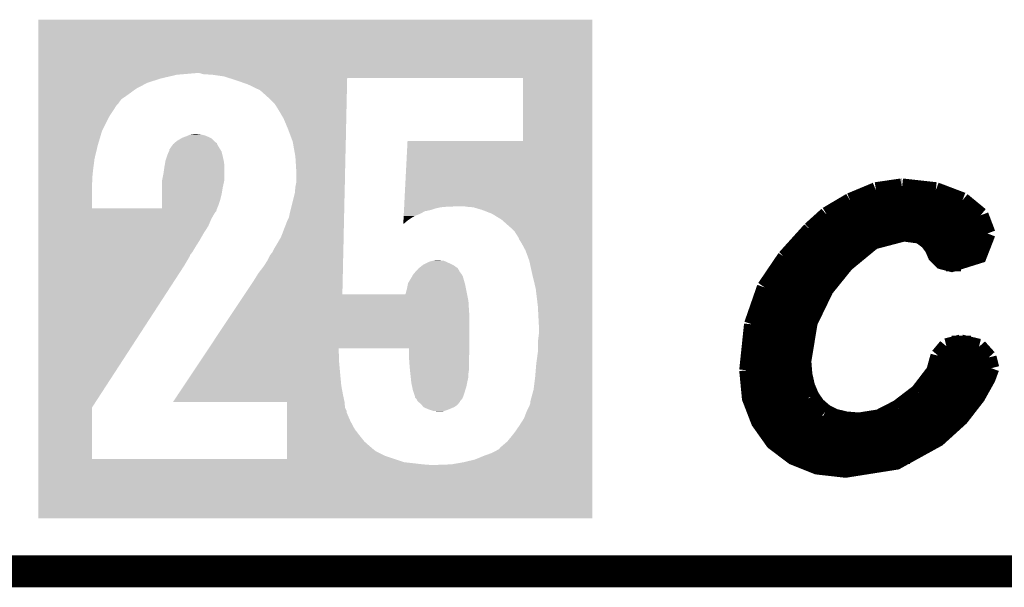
# Model space of a CAD drawing. Extents: x -0.05 to 0.95, y -0.15 to 1.54.
# Tile 5 of 33: x 0.43 to 0.62, y -0.15 to -0.05. Entities that reach past the tile are written whole.
import ezdxf

# ---------------------------------------------------------------- set-up
doc = ezdxf.new("R2010")
doc.units = 0
doc.layers.add('PRESSURE_25_CLICK_V100A_GKO', color=5, linetype='CONTINUOUS')
doc.layers.add('PRESSURE_25_CLICK_V100A_GTO', color=14, linetype='CONTINUOUS')

msp = doc.modelspace()

# ---------------------------------------------------------------- linework, layer by layer
at = {"layer": 'PRESSURE_25_CLICK_V100A_GKO', "const_width": 0.006}
msp.add_lwpolyline([(-0.05, -0.15), (0.85, -0.15)], dxfattribs=at)
at = {"layer": 'PRESSURE_25_CLICK_V100A_GTO', "const_width": 0.003}
for points in [[(0.5879, -0.0807), (0.5927, -0.0787)], [(0.5927, -0.0787), (0.5975, -0.078)], [(0.5975, -0.078), (0.5976, -0.078)], [(0.5976, -0.078), (0.6039, -0.0787)], [(0.6039, -0.0787), (0.6089, -0.0806)], [(0.5835, -0.0833), (0.5879, -0.0807)], [(0.5884, -0.0804), (0.6086, -0.0804)], [(0.6089, -0.0806), (0.6123, -0.0834)], [(0.5804, -0.0861), (0.5835, -0.0833)], [(0.5834, -0.0834), (0.6123, -0.0834)], [(0.6123, -0.0834), (0.6136, -0.0868)], [(0.5757, -0.0913), (0.5804, -0.0861)], [(0.5791, -0.1107), (0.5803, -0.1034), (0.5833, -0.0972), (0.5871, -0.0925), (0.5922, -0.0883), (0.5979, -0.0868), (0.6009, -0.0872), (0.6024, -0.0883), (0.6033, -0.0895), (0.6039, -0.0909), (0.605, -0.092), (0.6069, -0.0925), (0.612, -0.0909), (0.6136, -0.0868)], [(0.5801, -0.0864), (0.6136, -0.0864)], [(0.5773, -0.0894), (0.5905, -0.0894)], [(0.6032, -0.0894), (0.613, -0.0894)], [(0.5719, -0.0969), (0.5757, -0.0913)], [(0.5748, -0.0924), (0.5872, -0.0924)], [(0.6058, -0.0924), (0.6086, -0.0924)], [(0.5728, -0.0954), (0.5846, -0.0954)], [(0.5695, -0.1038), (0.5719, -0.0969)], [(0.5712, -0.0984), (0.5826, -0.0984)], [(0.5701, -0.1014), (0.5811, -0.1014)], [(0.5686, -0.1124), (0.5695, -0.1038)], [(0.5693, -0.1044), (0.58, -0.1044)], [(0.5688, -0.1074), (0.5793, -0.1074)], [(0.6044, -0.1097), (0.6059, -0.1079)], [(0.6059, -0.1079), (0.6086, -0.1072)], [(0.6069, -0.1074), (0.6105, -0.1074)], [(0.6086, -0.1072), (0.612, -0.108)], [(0.612, -0.108), (0.6138, -0.11)], [(0.6036, -0.1126), (0.6044, -0.1097)], [(0.6138, -0.11), (0.6143, -0.112)], [(0.5686, -0.1104), (0.5791, -0.1104)], [(0.5686, -0.1124), (0.5691, -0.1176), (0.5708, -0.122), (0.5735, -0.1258), (0.5772, -0.1286), (0.5817, -0.1304), (0.587, -0.131), (0.5965, -0.1295), (0.6043, -0.1252), (0.6086, -0.1213), (0.6117, -0.1173), (0.6136, -0.1139), (0.6143, -0.112)], [(0.5791, -0.1107), (0.5793, -0.1132)], [(0.6042, -0.1104), (0.6139, -0.1104)], [(0.5686, -0.1134), (0.5793, -0.1134)], [(0.5793, -0.1132), (0.5798, -0.1154)], [(0.6006, -0.1165), (0.6036, -0.1126)], [(0.6031, -0.1134), (0.6138, -0.1134)], [(0.5798, -0.1154), (0.5806, -0.1173)], [(0.5689, -0.1164), (0.5801, -0.1164)], [(0.5806, -0.1173), (0.5817, -0.1189)], [(0.5968, -0.1194), (0.6006, -0.1165)], [(0.6007, -0.1164), (0.6123, -0.1164)], [(0.5697, -0.1194), (0.5822, -0.1194)], [(0.5817, -0.1189), (0.5832, -0.1202)], [(0.5933, -0.1212), (0.5968, -0.1194)], [(0.5969, -0.1194), (0.6102, -0.1194)], [(0.5832, -0.1202), (0.585, -0.1211)], [(0.585, -0.1211), (0.5871, -0.1216)], [(0.5895, -0.1218), (0.5933, -0.1212)], [(0.571, -0.1224), (0.6076, -0.1224)], [(0.5871, -0.1216), (0.5895, -0.1218)], [(0.5732, -0.1254), (0.604, -0.1254)], [(0.5769, -0.1284), (0.5991, -0.1284)]]:
    msp.add_lwpolyline(points, dxfattribs=at)
at = {"layer": 'PRESSURE_25_CLICK_V100A_GTO'}
for points in [[(0.4359, -0.0568), (0.4359, -0.0468), (0.5396, -0.0568), (0.5396, -0.0468)], [(0.4359, -0.0468), (0.4359, -0.0468), (0.5396, -0.0468), (0.4359, -0.0468)], [(0.4359, -0.0571), (0.4359, -0.0568), (0.4618, -0.0571), (0.4653, -0.0568)], [(0.4359, -0.0578), (0.4359, -0.0571), (0.4588, -0.0578), (0.4618, -0.0571)], [(0.4668, -0.057), (0.4661, -0.0568), (0.5396, -0.057), (0.5396, -0.0568)], [(0.4685, -0.0571), (0.4668, -0.057), (0.5396, -0.0571), (0.5396, -0.057)], [(0.4706, -0.0574), (0.4685, -0.0571), (0.5396, -0.0574), (0.5396, -0.0571)], [(0.4359, -0.0586), (0.4359, -0.0578), (0.4563, -0.0586), (0.4588, -0.0578)], [(0.4359, -0.0597), (0.4359, -0.0586), (0.4542, -0.0597), (0.4563, -0.0586)], [(0.47154, -0.0577), (0.4706, -0.0574), (0.5396, -0.0577), (0.5396, -0.0574)], [(0.4728, -0.0581), (0.47154, -0.0577), (0.49369, -0.0581), (0.4937, -0.0577)], [(0.4751, -0.0589), (0.4728, -0.0581), (0.49367, -0.0589), (0.49369, -0.0581)], [(0.4774, -0.06), (0.4751, -0.0589), (0.49365, -0.06), (0.49367, -0.0589)], [(0.5266, -0.0695), (0.5266, -0.0577), (0.5396, -0.0695), (0.5396, -0.0577)], [(0.4359, -0.0608), (0.4359, -0.0597), (0.4527, -0.0608), (0.4542, -0.0597)], [(0.4359, -0.0617), (0.4359, -0.0608), (0.4514, -0.0617), (0.4527, -0.0608)], [(0.4793, -0.0617), (0.4774, -0.06), (0.49361, -0.0617), (0.49365, -0.06)], [(0.4359, -0.0624), (0.4359, -0.0617), (0.4509, -0.0624), (0.4514, -0.0617)], [(0.4359, -0.0627), (0.4359, -0.0624), (0.4506, -0.0627), (0.4509, -0.0624)], [(0.4801, -0.0625), (0.4793, -0.0617), (0.49359, -0.0625), (0.49361, -0.0617)], [(0.4808, -0.0636), (0.4801, -0.0625), (0.49357, -0.0636), (0.49359, -0.0625)], [(0.4359, -0.065), (0.4359, -0.0627), (0.4491, -0.065), (0.4506, -0.0627)], [(0.4818, -0.0653), (0.4808, -0.0636), (0.49353, -0.0653), (0.49357, -0.0636)], [(0.4359, -0.0676), (0.4359, -0.065), (0.4478, -0.0676), (0.4491, -0.065)], [(0.4826, -0.0672), (0.4818, -0.0653), (0.49349, -0.0672), (0.49353, -0.0653)], [(0.4359, -0.0703), (0.4359, -0.0676), (0.447, -0.0703), (0.4478, -0.0676)], [(0.4643, -0.0683), (0.465, -0.0682), (0.4664, -0.0683), (0.4656, -0.0682)], [(0.4835, -0.0696), (0.4826, -0.0672), (0.49344, -0.0696), (0.49349, -0.0672)], [(0.4611, -0.0701), (0.46122, -0.07), (0.46936, -0.0701), (0.4693, -0.07)], [(0.46122, -0.07), (0.46133, -0.0699), (0.4693, -0.07), (0.4693, -0.0699)], [(0.46133, -0.0699), (0.46157, -0.0697), (0.4693, -0.0699), (0.469, -0.0697)], [(0.46157, -0.0697), (0.4618, -0.0695), (0.469, -0.0697), (0.4688, -0.0695)], [(0.4618, -0.0695), (0.46263, -0.069), (0.4688, -0.0695), (0.4683, -0.069)], [(0.46263, -0.069), (0.4628, -0.0689), (0.4683, -0.069), (0.46808, -0.0689)], [(0.4628, -0.0689), (0.4636, -0.0686), (0.46808, -0.0689), (0.46742, -0.0686)], [(0.4636, -0.0686), (0.46383, -0.0685), (0.46742, -0.0686), (0.4672, -0.0685)], [(0.46383, -0.0685), (0.4643, -0.0683), (0.4672, -0.0685), (0.4664, -0.0683)], [(0.484, -0.0724), (0.4835, -0.0696), (0.49337, -0.0724), (0.49344, -0.0696)], [(0.50437, -0.0817), (0.505, -0.0695), (0.5396, -0.0817), (0.5396, -0.0695)], [(0.4359, -0.0728), (0.4359, -0.0703), (0.4464, -0.0728), (0.447, -0.0703)], [(0.46, -0.0722), (0.4602, -0.0717), (0.47036, -0.0722), (0.47024, -0.0717)], [(0.4602, -0.0717), (0.4603, -0.0715), (0.47024, -0.0717), (0.4702, -0.0715)], [(0.4603, -0.0715), (0.4604, -0.0713), (0.4702, -0.0715), (0.47008, -0.0713)], [(0.4604, -0.0711), (0.46068, -0.0707), (0.46995, -0.0711), (0.4697, -0.0707)], [(0.4604, -0.0713), (0.4604, -0.0711), (0.47008, -0.0713), (0.46995, -0.0711)], [(0.46068, -0.0707), (0.4611, -0.0701), (0.4697, -0.0707), (0.46936, -0.0701)], [(0.4359, -0.0751), (0.4359, -0.0728), (0.4461, -0.0751), (0.4464, -0.0728)], [(0.45954, -0.074), (0.45966, -0.0733), (0.4707, -0.074), (0.4706, -0.0733)], [(0.45966, -0.0733), (0.4597, -0.0731), (0.4706, -0.0733), (0.47056, -0.0731)], [(0.4597, -0.0731), (0.46, -0.0722), (0.47056, -0.0731), (0.47036, -0.0722)], [(0.4842, -0.0756), (0.484, -0.0724), (0.4933, -0.0756), (0.49337, -0.0724)], [(0.4359, -0.0761), (0.4359, -0.0751), (0.446, -0.0761), (0.4461, -0.0751)], [(0.4593, -0.0756), (0.4595, -0.0742), (0.4707, -0.0756), (0.4707, -0.0742)], [(0.4595, -0.0742), (0.45954, -0.074), (0.4707, -0.0742), (0.4707, -0.074)], [(0.4359, -0.0769), (0.4359, -0.0761), (0.446, -0.0769), (0.446, -0.0761)], [(0.4359, -0.0776), (0.4359, -0.0769), (0.4459, -0.0776), (0.446, -0.0769)], [(0.459, -0.0771), (0.45906, -0.0768), (0.47064, -0.0771), (0.4707, -0.0768)], [(0.459, -0.0782), (0.459, -0.0771), (0.4704, -0.0782), (0.47064, -0.0771)], [(0.45906, -0.0768), (0.4593, -0.0756), (0.4707, -0.0768), (0.4707, -0.0756)], [(0.484, -0.0781), (0.4842, -0.0771), (0.49325, -0.0781), (0.49327, -0.0771)], [(0.4842, -0.0771), (0.4842, -0.0756), (0.49327, -0.0771), (0.4933, -0.0756)], [(0.4359, -0.0821), (0.4359, -0.0776), (0.4459, -0.0821), (0.4459, -0.0776)], [(0.459, -0.0794), (0.459, -0.0782), (0.4702, -0.0794), (0.4704, -0.0782)], [(0.4829, -0.0832), (0.4839, -0.0792), (0.49313, -0.0832), (0.49322, -0.0792)], [(0.4839, -0.0792), (0.484, -0.0781), (0.49322, -0.0792), (0.49325, -0.0781)], [(0.459, -0.0806), (0.459, -0.0794), (0.4699, -0.0806), (0.4702, -0.0794)], [(0.459, -0.0815), (0.459, -0.0806), (0.4696, -0.0815), (0.4699, -0.0806)], [(0.4359, -0.0822), (0.4359, -0.0821), (0.4693, -0.0822), (0.46934, -0.0821)], [(0.4359, -0.0821), (0.4359, -0.0821), (0.459, -0.0821), (0.4459, -0.0821)], [(0.4359, -0.0826), (0.4359, -0.0822), (0.4692, -0.0826), (0.4693, -0.0822)], [(0.4359, -0.0828), (0.4359, -0.0826), (0.469, -0.0828), (0.4692, -0.0826)], [(0.4359, -0.084), (0.4359, -0.0828), (0.4683, -0.084), (0.469, -0.0828)], [(0.459, -0.0821), (0.459, -0.0815), (0.46934, -0.0821), (0.4696, -0.0815)], [(0.5043, -0.0831), (0.50432, -0.0826), (0.5074, -0.0831), (0.5083, -0.0826)], [(0.50432, -0.0826), (0.50433, -0.0825), (0.5085, -0.0826), (0.5089, -0.0825)], [(0.50433, -0.0825), (0.50434, -0.0824), (0.5089, -0.0825), (0.5094, -0.0824)], [(0.50434, -0.0824), (0.50435, -0.0821), (0.5094, -0.0824), (0.5103, -0.0821)], [(0.50435, -0.0821), (0.50436, -0.0819), (0.5103, -0.0821), (0.5112, -0.0819)], [(0.50436, -0.0819), (0.50437, -0.0818), (0.5112, -0.0819), (0.5123, -0.0818)], [(0.50437, -0.0818), (0.50437, -0.0817), (0.5123, -0.0818), (0.5148, -0.0817)], [(0.5161, -0.0818), (0.5155, -0.0817), (0.5396, -0.0818), (0.5396, -0.0817)], [(0.5173, -0.0819), (0.5161, -0.0818), (0.5396, -0.0819), (0.5396, -0.0818)], [(0.519, -0.0824), (0.5173, -0.0819), (0.5396, -0.0824), (0.5396, -0.0819)], [(0.5208, -0.0831), (0.519, -0.0824), (0.5396, -0.0831), (0.5396, -0.0824)], [(0.4359, -0.0854), (0.4359, -0.084), (0.4677, -0.0854), (0.4683, -0.084)], [(0.4821, -0.0854), (0.4825, -0.0844), (0.49308, -0.0854), (0.49311, -0.0844)], [(0.4825, -0.0844), (0.4828, -0.0838), (0.49311, -0.0844), (0.49312, -0.0838)], [(0.4828, -0.0838), (0.4829, -0.0833), (0.49312, -0.0838), (0.49313, -0.0833)], [(0.4829, -0.0833), (0.4829, -0.0832), (0.49313, -0.0833), (0.49313, -0.0832)], [(0.50421, -0.0849), (0.50424, -0.0843), (0.5044, -0.0849), (0.5051, -0.0843)], [(0.50424, -0.0843), (0.50426, -0.0839), (0.5051, -0.0843), (0.5057, -0.0839)], [(0.50426, -0.0839), (0.50428, -0.0835), (0.5057, -0.0839), (0.5064, -0.0835)], [(0.50428, -0.0835), (0.5043, -0.0831), (0.5064, -0.0835), (0.5074, -0.0831)], [(0.5226, -0.0842), (0.5208, -0.0831), (0.5396, -0.0842), (0.5396, -0.0831)], [(0.5243, -0.0857), (0.5226, -0.0842), (0.5396, -0.0857), (0.5396, -0.0842)], [(0.4359, -0.0868), (0.4359, -0.0854), (0.4668, -0.0868), (0.4677, -0.0854)], [(0.4813, -0.0875), (0.4821, -0.0854), (0.49304, -0.0875), (0.49308, -0.0854)], [(0.5042, -0.085), (0.5044, -0.0849), (0.5042, -0.085), (0.50421, -0.0849)], [(0.5251, -0.0865), (0.5243, -0.0857), (0.5396, -0.0865), (0.5396, -0.0857)], [(0.5258, -0.0876), (0.5251, -0.0865), (0.5396, -0.0876), (0.5396, -0.0865)], [(0.4359, -0.0882), (0.4359, -0.0868), (0.466, -0.0882), (0.4668, -0.0868)], [(0.4359, -0.0893), (0.4359, -0.0882), (0.4653, -0.0893), (0.466, -0.0882)], [(0.48, -0.0897), (0.4813, -0.0875), (0.49299, -0.0897), (0.49304, -0.0875)], [(0.5259, -0.0879), (0.5258, -0.0876), (0.5396, -0.0879), (0.5396, -0.0876)], [(0.5264, -0.0887), (0.5259, -0.0879), (0.5396, -0.0887), (0.5396, -0.0879)], [(0.4359, -0.0903), (0.4359, -0.0893), (0.4647, -0.0903), (0.4653, -0.0893)], [(0.4359, -0.0908), (0.4359, -0.0903), (0.4643, -0.0908), (0.4647, -0.0903)], [(0.4793, -0.0908), (0.4797, -0.0903), (0.49296, -0.0908), (0.49298, -0.0903)], [(0.4797, -0.0903), (0.48, -0.0897), (0.49298, -0.0903), (0.49299, -0.0897)], [(0.5271, -0.09), (0.5264, -0.0887), (0.5396, -0.09), (0.5396, -0.0887)], [(0.5278, -0.0919), (0.5271, -0.09), (0.5396, -0.0919), (0.5396, -0.09)], [(0.4359, -0.0911), (0.4359, -0.0908), (0.4642, -0.0911), (0.4643, -0.0908)], [(0.4359, -0.0928), (0.4359, -0.0911), (0.4632, -0.0928), (0.4642, -0.0911)], [(0.4781, -0.0929), (0.4788, -0.0918), (0.49292, -0.0929), (0.49294, -0.0918)], [(0.4788, -0.0918), (0.4793, -0.0908), (0.49294, -0.0918), (0.49296, -0.0908)], [(0.5084, -0.0924), (0.509, -0.0921), (0.5129, -0.0924), (0.51224, -0.0921)], [(0.509, -0.0921), (0.5098, -0.0919), (0.51224, -0.0921), (0.5118, -0.0919)], [(0.5098, -0.0919), (0.5104, -0.0918), (0.5118, -0.0919), (0.5105, -0.0918)], [(0.5283, -0.0942), (0.5278, -0.0919), (0.5396, -0.0942), (0.5396, -0.0919)], [(0.4359, -0.1194), (0.4359, -0.0928), (0.4459, -0.1194), (0.4632, -0.0928)], [(0.4771, -0.0942), (0.4781, -0.0929), (0.49289, -0.0942), (0.49292, -0.0929)], [(0.5061, -0.0944), (0.50646, -0.094), (0.5151, -0.0944), (0.5148, -0.094)], [(0.50646, -0.094), (0.5071, -0.0933), (0.5148, -0.094), (0.5144, -0.0933)], [(0.5071, -0.0933), (0.50774, -0.0928), (0.5144, -0.0933), (0.5137, -0.0928)], [(0.50774, -0.0928), (0.508, -0.0926), (0.5137, -0.0928), (0.5133, -0.0926)], [(0.508, -0.0926), (0.5084, -0.0924), (0.5133, -0.0926), (0.5129, -0.0924)], [(0.4745, -0.0982), (0.4761, -0.0958), (0.4928, -0.0982), (0.49285, -0.0958)], [(0.4761, -0.0958), (0.4771, -0.0942), (0.49285, -0.0958), (0.49289, -0.0942)], [(0.5051, -0.0961), (0.50575, -0.095), (0.51571, -0.0961), (0.5154, -0.095)], [(0.50575, -0.095), (0.50581, -0.0949), (0.5154, -0.095), (0.5154, -0.0949)], [(0.50581, -0.0949), (0.5061, -0.0944), (0.5154, -0.0949), (0.5151, -0.0944)], [(0.529, -0.0971), (0.5283, -0.0942), (0.5396, -0.0971), (0.5396, -0.0942)], [(0.5046, -0.0982), (0.5049, -0.0971), (0.51616, -0.0982), (0.51594, -0.0971)], [(0.5049, -0.0971), (0.50504, -0.0964), (0.51594, -0.0971), (0.5158, -0.0964)], [(0.50504, -0.0964), (0.5051, -0.0961), (0.5158, -0.0964), (0.51571, -0.0961)], [(0.5294, -0.1004), (0.529, -0.0971), (0.5396, -0.1004), (0.5396, -0.0971)], [(0.47257, -0.1011), (0.4737, -0.0994), (0.5165, -0.1011), (0.5164, -0.0994)], [(0.4737, -0.0994), (0.4745, -0.0982), (0.5164, -0.0994), (0.51616, -0.0982)], [(0.4745, -0.0982), (0.4745, -0.0982), (0.5046, -0.0982), (0.4928, -0.0982)], [(0.47163, -0.1025), (0.47257, -0.1011), (0.5166, -0.1025), (0.5165, -0.1011)], [(0.5296, -0.1042), (0.5294, -0.1004), (0.5396, -0.1042), (0.5396, -0.1004)], [(0.46777, -0.1083), (0.47163, -0.1025), (0.5166, -0.1083), (0.5166, -0.1025)], [(0.5296, -0.1055), (0.5296, -0.1042), (0.5396, -0.1055), (0.5396, -0.1042)], [(0.5294, -0.1071), (0.5296, -0.1055), (0.5396, -0.1071), (0.5396, -0.1055)], [(0.46597, -0.111), (0.46777, -0.1083), (0.4922, -0.111), (0.4921, -0.1083)], [(0.5053, -0.1086), (0.5053, -0.1083), (0.5166, -0.1086), (0.5166, -0.1083)], [(0.5053, -0.1101), (0.5053, -0.1086), (0.5165, -0.1101), (0.5166, -0.1086)], [(0.5294, -0.109), (0.5294, -0.1071), (0.5396, -0.109), (0.5396, -0.1071)], [(0.5053, -0.1104), (0.5053, -0.1101), (0.5165, -0.1104), (0.5165, -0.1101)], [(0.5054, -0.1118), (0.5053, -0.1104), (0.5165, -0.1118), (0.5165, -0.1104)], [(0.5291, -0.1112), (0.5294, -0.109), (0.5396, -0.1112), (0.5396, -0.109)], [(0.4645, -0.1132), (0.46597, -0.111), (0.4924, -0.1132), (0.4922, -0.111)], [(0.50545, -0.1123), (0.5054, -0.1118), (0.5165, -0.1123), (0.5165, -0.1118)], [(0.50552, -0.113), (0.50545, -0.1123), (0.5164, -0.113), (0.5165, -0.1123)], [(0.5289, -0.1136), (0.5291, -0.1112), (0.5396, -0.1136), (0.5396, -0.1112)], [(0.4631, -0.1153), (0.4645, -0.1132), (0.4926, -0.1153), (0.4924, -0.1132)], [(0.50559, -0.1136), (0.50552, -0.113), (0.5164, -0.1136), (0.5164, -0.113)], [(0.5057, -0.1147), (0.50559, -0.1136), (0.51617, -0.1147), (0.5164, -0.1136)], [(0.5286, -0.116), (0.5289, -0.1136), (0.5396, -0.116), (0.5396, -0.1136)], [(0.46203, -0.1169), (0.4631, -0.1153), (0.4929, -0.1169), (0.4926, -0.1153)], [(0.50587, -0.1155), (0.5057, -0.1147), (0.516, -0.1155), (0.51617, -0.1147)], [(0.506, -0.1161), (0.50587, -0.1155), (0.51581, -0.1161), (0.516, -0.1155)], [(0.50633, -0.1171), (0.506, -0.1161), (0.5155, -0.1171), (0.51581, -0.1161)], [(0.528, -0.1182), (0.5286, -0.116), (0.5396, -0.1182), (0.5396, -0.116)], [(0.4611, -0.1183), (0.46203, -0.1169), (0.4932, -0.1183), (0.4929, -0.1169)], [(0.5064, -0.1173), (0.50633, -0.1171), (0.51542, -0.1173), (0.5155, -0.1171)], [(0.5064, -0.1175), (0.5064, -0.1173), (0.51534, -0.1175), (0.51542, -0.1173)], [(0.5065, -0.1176), (0.5064, -0.1175), (0.5153, -0.1176), (0.51534, -0.1175)], [(0.5067, -0.1178), (0.5065, -0.1176), (0.51515, -0.1178), (0.5153, -0.1176)], [(0.5068, -0.118), (0.5067, -0.1178), (0.515, -0.118), (0.51515, -0.1178)], [(0.4359, -0.129), (0.4359, -0.1194), (0.4459, -0.129), (0.4459, -0.1194)], [(0.4824, -0.1194), (0.4824, -0.1183), (0.4933, -0.1194), (0.4932, -0.1183)], [(0.4824, -0.12), (0.4824, -0.1194), (0.4936, -0.12), (0.4933, -0.1194)], [(0.5069, -0.1182), (0.5068, -0.118), (0.5148, -0.1182), (0.515, -0.118)], [(0.50702, -0.1183), (0.5069, -0.1182), (0.5148, -0.1183), (0.5148, -0.1182)], [(0.5075, -0.1187), (0.50702, -0.1183), (0.51447, -0.1187), (0.5148, -0.1183)], [(0.50767, -0.1189), (0.5075, -0.1187), (0.5143, -0.1189), (0.51447, -0.1187)], [(0.508, -0.1193), (0.50767, -0.1189), (0.5137, -0.1193), (0.5143, -0.1189)], [(0.5089, -0.1197), (0.508, -0.1193), (0.51274, -0.1197), (0.5137, -0.1193)], [(0.5092, -0.1198), (0.5089, -0.1197), (0.5125, -0.1198), (0.51274, -0.1197)], [(0.5098, -0.12), (0.5092, -0.1198), (0.5119, -0.12), (0.5125, -0.1198)], [(0.5273, -0.1201), (0.5278, -0.1191), (0.5396, -0.1201), (0.5396, -0.1191)], [(0.5278, -0.1191), (0.528, -0.1185), (0.5396, -0.1191), (0.5396, -0.1185)], [(0.528, -0.1185), (0.528, -0.1182), (0.5396, -0.1185), (0.5396, -0.1182)], [(0.4824, -0.1203), (0.4824, -0.12), (0.4936, -0.1203), (0.4936, -0.12)], [(0.4824, -0.1219), (0.4824, -0.1203), (0.4943, -0.1219), (0.4936, -0.1203)], [(0.511, -0.1201), (0.5098, -0.12), (0.5114, -0.1201), (0.5119, -0.12)], [(0.5259, -0.1228), (0.5268, -0.1214), (0.5396, -0.1228), (0.5396, -0.1214)], [(0.5268, -0.1214), (0.5273, -0.1201), (0.5396, -0.1214), (0.5396, -0.1201)], [(0.4824, -0.1234), (0.4824, -0.1219), (0.4951, -0.1234), (0.4943, -0.1219)], [(0.4824, -0.1247), (0.4824, -0.1234), (0.4961, -0.1247), (0.4951, -0.1234)], [(0.525, -0.1241), (0.5259, -0.1228), (0.5396, -0.1241), (0.5396, -0.1228)], [(0.4824, -0.1257), (0.4824, -0.1247), (0.4969, -0.1257), (0.4961, -0.1247)], [(0.5237, -0.1257), (0.525, -0.1241), (0.5396, -0.1257), (0.5396, -0.1241)], [(0.4824, -0.1265), (0.4824, -0.1257), (0.4978, -0.1265), (0.4969, -0.1257)], [(0.4824, -0.1271), (0.4824, -0.1265), (0.4985, -0.1271), (0.4978, -0.1265)], [(0.4824, -0.1275), (0.4824, -0.1271), (0.499, -0.1275), (0.4985, -0.1271)], [(0.5215, -0.1275), (0.5222, -0.1271), (0.5396, -0.1275), (0.5396, -0.1271)], [(0.5222, -0.1271), (0.5223, -0.1269), (0.5396, -0.1271), (0.5396, -0.1269)], [(0.5223, -0.1269), (0.5237, -0.1257), (0.5396, -0.1269), (0.5396, -0.1257)], [(0.4359, -0.1296), (0.4359, -0.129), (0.5044, -0.1296), (0.5026, -0.129)], [(0.4359, -0.129), (0.4359, -0.129), (0.4824, -0.129), (0.4459, -0.129)], [(0.4824, -0.1284), (0.4824, -0.1275), (0.5008, -0.1284), (0.499, -0.1275)], [(0.4824, -0.129), (0.4824, -0.1284), (0.5026, -0.129), (0.5008, -0.1284)], [(0.5176, -0.1291), (0.5193, -0.1284), (0.5396, -0.1291), (0.5396, -0.1284)], [(0.5193, -0.1284), (0.5207, -0.1279), (0.5396, -0.1284), (0.5396, -0.1279)], [(0.5207, -0.1279), (0.5215, -0.1275), (0.5396, -0.1279), (0.5396, -0.1275)], [(0.4359, -0.1298), (0.4359, -0.1296), (0.5062, -0.1298), (0.5044, -0.1296)], [(0.4359, -0.13), (0.4359, -0.1298), (0.5079, -0.13), (0.5062, -0.1298)], [(0.4359, -0.1301), (0.4359, -0.13), (0.5092, -0.1301), (0.5079, -0.13)], [(0.4359, -0.1401), (0.4359, -0.1301), (0.5396, -0.1401), (0.5396, -0.1301)], [(0.5104, -0.1301), (0.5132, -0.13), (0.5396, -0.1301), (0.5396, -0.13)], [(0.5132, -0.13), (0.5155, -0.1296), (0.5396, -0.13), (0.5396, -0.1296)], [(0.5155, -0.1296), (0.5176, -0.1291), (0.5396, -0.1296), (0.5396, -0.1291)]]:
    msp.add_solid(points, dxfattribs=at)

doc.saveas('drawing.dxf')
